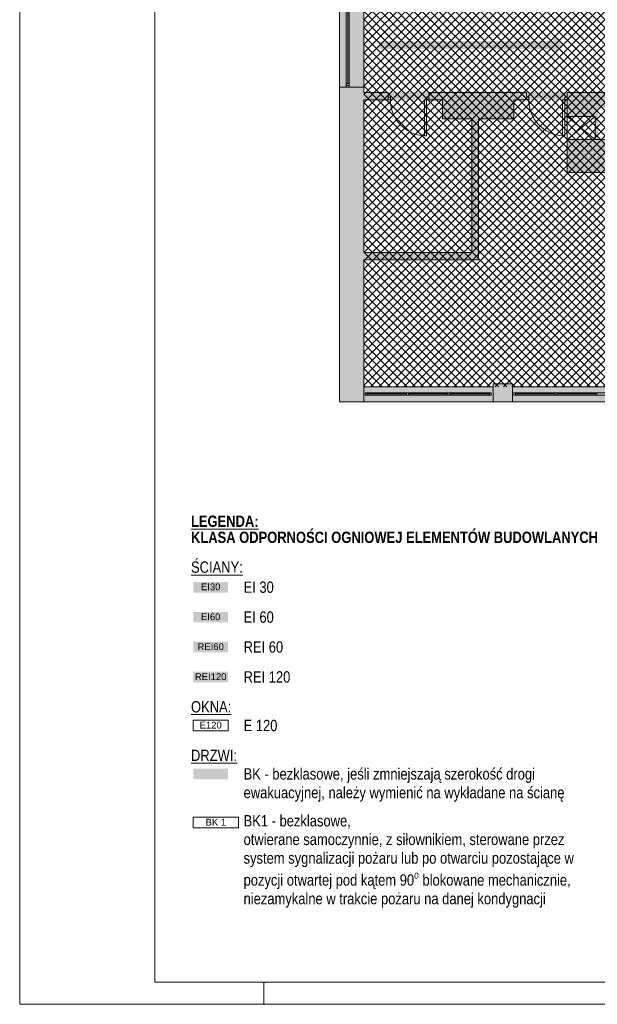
# Paper-space layout 'AP-06 STREFY POŻAROWE I EWAKUACJA - PIĘTRO 4' of a CAD drawing. Header units: millimetres. Extents: x 0 to 594, y 0 to 450.
# Tile 1 of 14: x 0 to 128, y 0 to 218. Entities that reach past the tile are written whole.
import ezdxf
from ezdxf.xclip import XClip

# ---------------------------------------------------------------- set-up
doc = ezdxf.new("R2010")
doc.units = ezdxf.units.MM
doc.header["$MEASUREMENT"] = 0
doc.header["$XCLIPFRAME"] = 0
for name, color, linetype, lineweight in [('A_Arkusz_Nr_pióra__1', 7, 'Continuous', 20), ('A_niewidoczne_Nr_pióra__1', 7, 'Continuous', 20), ('A_podkład_Nr_pióra__2', 8, 'Continuous', 13), ('A_ppoż proj_Nr_pióra__1', 7, 'Continuous', 20), ('A_ppoż proj_Nr_pióra__3', 30, 'Continuous', 13), ('A_ppoż proj_Nr_pióra__4', 94, 'Continuous', 18), ('A_ppoż proj_Nr_pióra__81', 2, 'Continuous', 5)]:
    doc.layers.add(name, color=color, linetype=linetype, lineweight=lineweight)
for name, color, linetype, lineweight, true_color in [('A_Arkusz_Nr_pióra__237', 7, 'Continuous', 5, 0x343434), ('A_podkład_Nr_pióra__254', 7, 'Continuous', 5, 0xfdfdfd), ('A_ppoż proj_Nr_pióra__104', 7, 'Continuous', 5, 0x006532), ('A_ppoż proj_Nr_pióra__70', 7, 'Continuous', 5, 0x65fe00), ('A_ppoż proj_Nr_pióra__71', 7, 'Continuous', 5, 0xcbfe65)]:
    doc.layers.add(name, color=color, linetype=linetype, lineweight=lineweight, true_color=true_color)
doc.layers.add('A_podrys', color=7, linetype='Continuous')
doc.styles.add('STYL_AUTOMATYCZNY_1', font='arial.ttf')
doc.styles.add('STYL_AUTOMATYCZNY_2', font='ARIALN.TTF')
doc.styles.add('STYL_AUTOMATYCZNY_5', font='ARIALN.TTF')

# ---------------------------------------------------------------- blocks, each defined once
blk = doc.blocks.new('Rysunek_1_1', base_point=(-1569.28, -182.96))
at = {"layer": 'A_podkład_Nr_pióra__254', "linetype": 'Continuous', "lineweight": 5, "true_color": 0xfdfdfd}
h = blk.add_hatch(color=7, dxfattribs=at)
h.paths.add_polyline_path([(70.72, 133.27), (538.72, 133.27), (538.72, 227.67), (538.22, 227.67), (538.22, 260.47), (538.72, 260.47), (538.72, 355.07), (196.42, 355.07), (196.42, 351.77), (204.02, 351.77), (204.02, 286.92), (204.02, 266.67), (203.62, 266.67), (203.62, 264.22), (204.62, 264.22), (204.62, 265.67), (215.32, 265.67), (215.32, 201.67), (147.32, 201.68), (147.32, 201.67), (147.32, 201.07), (147.82, 201.07), (147.82, 200.47), (149.42, 200.47), (149.42, 195.27), (159.52, 195.27), (159.52, 182.67), (140.62, 182.67), (140.62, 186.57), (141.82, 186.57), (141.82, 194.17), (137.82, 194.17), (137.82, 191.27), (127.92, 191.27), (127.92, 198.27), (130.02, 198.27), (130.02, 200.47), (139.82, 200.47), (139.82, 201.07), (140.32, 201.07), (140.32, 201.67), (140.82, 201.67), (140.82, 201.69), (76.12, 201.7), (76.12, 224.57), (105.52, 224.57), (105.52, 221.77), (121.07, 221.77), (121.07, 224.57), (123.37, 224.57), (123.37, 226.47), (138.14, 226.47), (138.14, 223.24), (144.25, 223.24), (144.25, 229.27), (165.92, 229.27), (165.92, 221.97), (169.52, 221.97), (169.52, 265.13), (170.37, 265.13), (170.37, 265.82), (170.37, 286.07), (174.22, 286.07), (174.22, 351.07), (175.42, 351.07), (175.42, 355.07), (70.72, 355.07)])
h.paths.add_polyline_path([(76.12, 266.97), (76.12, 293.47), (99.7, 293.47), (99.7, 266.97)], flags=0)
h.paths.add_polyline_path([(76.12, 351.77), (104.72, 351.77), (104.72, 351.07), (109.42, 351.07), (109.42, 351.77), (138.02, 351.77), (138.02, 301.57), (135.32, 301.57), (135.32, 293.47), (169.82, 293.47), (169.82, 288.63), (168.87, 288.63), (168.87, 283.22), (169.82, 283.22), (169.82, 268.82), (168.87, 268.82), (168.87, 266.67), (166.02, 266.67), (166.02, 259.57), (141.69, 259.57), (141.69, 264.77), (137.83, 264.77), (137.83, 264.27), (137.83, 261.87), (123.02, 261.87), (123.02, 264.27), (120.82, 264.27), (120.82, 264.77), (120.82, 293.47), (121.22, 293.47), (121.22, 295.17), (121.22, 301.87), (93.82, 301.87), (93.82, 295.17), (76.12, 295.17)], flags=0)
h.paths.add_polyline_path([(76.12, 166.27), (76.12, 200.07), (82.02, 200.07), (90.02, 200.07), (93.52, 200.07), (93.52, 195.87), (100.02, 195.87), (100.02, 166.27)], flags=0)
h.paths.add_polyline_path([(76.12, 136.57), (76.12, 164.67), (101.52, 164.67), (101.52, 195.87), (109.32, 195.87), (109.32, 200.07), (112.62, 200.07), (120.62, 200.07), (121.12, 200.07), (121.12, 196.37), (127.32, 196.37), (127.32, 191.27), (121.12, 191.27), (121.12, 183.97), (137.82, 183.97), (137.82, 137.27), (137.62, 137.27), (137.62, 136.57), (109.02, 136.57), (109.02, 137.27), (104.72, 137.27), (104.72, 136.57)], flags=0)
h.paths.add_polyline_path([(119.92, 266.97), (101.08, 266.97), (101.08, 293.47), (119.92, 293.47), (119.92, 281.57), (119.92, 271.57)], flags=0)
h.paths.add_polyline_path([(140.02, 341.47), (142.12, 341.47), (142.12, 351.07), (142.52, 351.07), (142.52, 351.77), (171.12, 351.77), (171.12, 351.07), (172.12, 351.07), (172.12, 325.27), (172.12, 316.27), (172.12, 300.87), (168.72, 300.87), (168.72, 295.17), (155.22, 295.17), (155.22, 302.87), (140.22, 302.87), (140.22, 326.67), (140.02, 326.67)], flags=0)
h.paths.add_polyline_path([(140.62, 181.67), (147.02, 181.67), (147.02, 178.67), (160.72, 178.67), (160.72, 200.07), (169.32, 200.07), (169.32, 196.07), (171.92, 196.07), (171.92, 178.37), (163.92, 178.37), (163.92, 177.87), (163.93, 177.87), (171.92, 177.87), (171.92, 178.37), (172.52, 178.37), (172.52, 178.87), (173.52, 178.87), (173.52, 200.07), (178.22, 200.07), (186.22, 200.07), (187.52, 200.07), (187.52, 195.67), (188.02, 195.67), (188.02, 195.17), (188.62, 195.17), (188.62, 200.07), (198.62, 200.07), (198.62, 195.77), (203.62, 195.77), (203.62, 182.37), (188.62, 182.37), (188.62, 188.17), (195.62, 188.17), (195.62, 188.67), (195.6, 188.67), (188.62, 188.67), (188.62, 188.17), (188.02, 188.17), (188.02, 187.67), (187.52, 187.67), (187.52, 181.27), (203.62, 181.27), (203.62, 137.27), (203.52, 137.27), (203.52, 136.57), (174.92, 136.57), (174.92, 137.27), (173.52, 137.27), (173.52, 169.87), (172.52, 169.87), (172.52, 170.37), (171.92, 170.37), (171.92, 137.27), (170.52, 137.27), (170.52, 136.57), (141.92, 136.57), (141.92, 137.27), (141.62, 137.27), (141.62, 145.07), (140.62, 145.07)], flags=0)
h.paths.add_polyline_path([(204.57, 286.87), (246.22, 286.87), (272.92, 286.87), (297.52, 286.87), (372.42, 286.87), (374.38, 286.87), (401.12, 286.87), (505.52, 286.87), (534.02, 286.87), (534.02, 263.67), (505.52, 263.67), (505.52, 266.27), (486.42, 266.27), (486.42, 262.37), (471.82, 262.37), (471.82, 266.27), (471.82, 266.77), (401.12, 266.77), (401.12, 221.77), (471.85, 221.77), (471.85, 225.77), (486.62, 225.77), (486.62, 221.77), (505.02, 221.77), (505.02, 224.47), (534.02, 224.47), (534.02, 201.67), (505.02, 201.67), (401.12, 201.67), (372.42, 201.67), (294.89, 201.67), (215.87, 201.67), (215.87, 222.07), (246.22, 222.07), (246.22, 222.87), (249.27, 222.87), (249.27, 224.47), (297.42, 224.47), (297.42, 221.77), (372.42, 221.77), (372.42, 228.62), (371.62, 228.62), (371.62, 228.17), (370.52, 228.17), (370.52, 225.47), (366.22, 225.47), (366.22, 223.57), (348.82, 223.57), (348.82, 227.07), (345.62, 227.07), (345.62, 233.17), (360.32, 233.17), (360.32, 240.77), (370.52, 240.77), (370.52, 236.07), (371.62, 236.07), (371.62, 235.62), (372.42, 235.62), (372.42, 248.62), (371.62, 248.62), (371.62, 248.17), (370.52, 248.17), (370.52, 241.97), (364.12, 241.97), (364.12, 244.77), (359.12, 244.77), (359.12, 234.77), (345.62, 234.77), (345.62, 261.77), (370.52, 261.77), (370.52, 257.07), (371.62, 257.07), (371.62, 256.62), (372.42, 256.62), (372.42, 266.97), (370.22, 266.97), (370.22, 266.17), (370.52, 266.17), (370.52, 262.67), (360.92, 262.67), (360.92, 266.17), (361.22, 266.17), (361.22, 266.97), (297.52, 266.97), (297.52, 266.33), (297.52, 264.17), (273.42, 264.17), (249.28, 264.17), (249.28, 266.33), (246.22, 266.33), (246.22, 266.67), (204.57, 266.67)], flags=0)
h.paths.add_polyline_path([(207.42, 145.27), (205.12, 145.27), (205.12, 187.17), (207.42, 187.17), (207.42, 195.77), (220.52, 195.77), (220.52, 201.12), (236.52, 201.12), (236.52, 195.67), (237.62, 195.67), (237.62, 145.27), (237.62, 137.27), (236.42, 137.27), (236.42, 136.57), (207.82, 136.57), (207.82, 137.27), (207.42, 137.27)], flags=0)
h.paths.add_polyline_path([(208.12, 288.57), (205.92, 288.57), (205.92, 294.97), (208.02, 294.97), (208.02, 301.67), (205.92, 301.67), (205.92, 343.57), (208.02, 343.57), (208.02, 351.07), (208.32, 351.07), (208.32, 351.77), (236.92, 351.77), (236.92, 351.07), (237.92, 351.07), (239.42, 351.07), (240.82, 351.07), (240.82, 351.77), (269.42, 351.77), (269.42, 351.07), (270.02, 351.07), (270.02, 343.07), (270.52, 343.07), (270.52, 321.97), (264.33, 321.97), (263.83, 321.97), (263.83, 321.37), (263.33, 321.37), (263.33, 311.38), (263.33, 311.37), (263.83, 311.37), (263.83, 321.37), (264.33, 321.37), (264.33, 320.47), (270.52, 320.47), (270.52, 301.67), (270.02, 301.67), (270.02, 294.87), (271.22, 294.87), (271.22, 288.57), (270.82, 288.57), (259.22, 288.57), (259.22, 292.87), (239.42, 292.87), (239.42, 320.47), (253.33, 320.47), (253.33, 321.37), (253.83, 321.37), (253.83, 321.97), (253.33, 321.97), (237.92, 321.97), (237.92, 292.87), (218.62, 292.87), (218.62, 288.57), (218.12, 288.57)], flags=0)
h.paths.add_polyline_path([(240.82, 137.27), (239.32, 137.27), (239.32, 195.67), (258.82, 195.67), (258.82, 199.77), (259.12, 199.77, 0.399638), (268.62, 189.78), (268.62, 189.77), (269.12, 189.77), (269.12, 199.77), (270.72, 199.77), (270.72, 193.97), (269.87, 193.97), (269.87, 187.17), (270.32, 187.17), (270.32, 145.27), (269.92, 145.27), (269.92, 137.27), (269.42, 137.27), (269.42, 136.57), (240.82, 136.57)], flags=0)
h.paths.add_polyline_path([(272.42, 199.87), (273.12, 199.87), (273.12, 196.57), (273.62, 196.57), (273.62, 196.61, 0.370334), (276.42, 199.87, 0.395307), (283.62, 192.19), (283.62, 192.17), (284.12, 192.17), (284.12, 199.87), (284.32, 199.87), (284.32, 195.67), (303.92, 195.67), (303.92, 137.27), (302.72, 137.27), (302.72, 136.57), (274.12, 136.57), (274.12, 137.27), (273.52, 137.27), (273.52, 145.27), (273.02, 145.27), (273.02, 187.17), (273.47, 187.17), (273.47, 193.97), (272.42, 193.97)], flags=0)
h.paths.add_polyline_path([(272.92, 294.87), (273.92, 294.87), (273.92, 301.67), (273.52, 301.67), (273.52, 343.07), (273.92, 343.07), (273.92, 351.07), (274.22, 351.07), (274.22, 351.77), (302.82, 351.77), (302.82, 351.07), (304.32, 351.07), (304.32, 292.87), (284.52, 292.87), (284.52, 288.57), (284.32, 288.57), (276.62, 288.57), (273.32, 288.57), (272.92, 288.57)], flags=0)
h.paths.add_polyline_path([(304.17, 223.57), (299.02, 223.57), (299.02, 243.87), (304.32, 243.87), (324.42, 243.87), (344.02, 243.87), (344.02, 228.97), (336.12, 228.97), (336.12, 226.37), (330.52, 226.37), (330.52, 223.57), (314.17, 223.57), (304.67, 223.57), (304.67, 233.56), (304.67, 233.57), (304.17, 233.57)], flags=0)
h.paths.add_polyline_path([(299.02, 244.77), (299.02, 265.17), (305.12, 265.17), (305.12, 255.17), (305.62, 255.17), (305.62, 255.18), (305.62, 265.17), (315.12, 265.17), (327.32, 265.17), (327.32, 261.77), (336.12, 261.77), (336.12, 258.98), (344.02, 258.98), (344.02, 249.37), (341.92, 249.37), (341.92, 245.47), (324.42, 245.47), (324.42, 244.77), (322.32, 244.77), (304.32, 244.77)], flags=0)
h.paths.add_polyline_path([(307.12, 137.27), (305.72, 137.27), (305.72, 195.67), (325.32, 195.67), (325.32, 199.87), (325.72, 199.87), (336.72, 199.87), (337.02, 199.87), (337.02, 193.97), (336.02, 193.97), (336.02, 187.17), (336.42, 187.17), (336.42, 145.27), (336.02, 145.27), (336.02, 137.27), (335.72, 137.27), (335.72, 136.57), (307.12, 136.57)], flags=0)
h.paths.add_polyline_path([(305.82, 292.87), (305.82, 351.07), (307.12, 351.07), (307.12, 351.77), (335.72, 351.77), (335.72, 351.07), (336.12, 351.07), (336.12, 343.57), (336.72, 343.57), (336.72, 301.67), (336.12, 301.67), (336.12, 294.87), (337.12, 294.87), (337.12, 288.57), (336.82, 288.57), (333.52, 288.57), (325.82, 288.57), (325.62, 288.57), (325.62, 292.87)], flags=0)
h.paths.add_polyline_path([(338.52, 193.97), (338.52, 199.87), (339.32, 199.87), (342.62, 199.87), (350.32, 199.87), (350.92, 199.87), (350.92, 195.57), (369.82, 195.57), (369.82, 137.27), (368.42, 137.27), (368.42, 136.57), (339.82, 136.57), (339.82, 137.27), (339.62, 137.27), (339.62, 145.27), (339.12, 145.27), (339.12, 187.17), (339.62, 187.17), (339.62, 193.97)], flags=0)
h.paths.add_polyline_path([(338.92, 288.57), (338.92, 294.87), (339.92, 294.87), (339.92, 301.67), (339.52, 301.67), (339.52, 343.57), (339.92, 343.57), (339.92, 351.07), (340.22, 351.07), (340.22, 351.77), (368.82, 351.77), (368.82, 351.07), (370.42, 351.07), (370.42, 292.87), (350.62, 292.87), (350.62, 288.57), (350.22, 288.57), (339.22, 288.57)], flags=0)
h.paths.add_polyline_path([(385.22, 175.97), (371.52, 175.97), (371.52, 195.67), (385.22, 195.67), (385.22, 187.07), (385.32, 187.07), (385.32, 186.57), (386.12, 186.57), (386.12, 195.67), (390.92, 195.67), (390.92, 199.87), (391.92, 199.87), (401.82, 199.87), (403.12, 199.87), (403.12, 193.67), (401.82, 193.67), (401.82, 189.87), (401.82, 186.87), (402.92, 186.87), (402.92, 175.97), (402.22, 175.97), (402.22, 175.77), (401.72, 175.77), (401.72, 174.97), (401.22, 174.97), (401.22, 164.98), (401.22, 164.97), (401.72, 164.97), (401.72, 174.97), (402.92, 174.97), (402.92, 145.27), (401.82, 145.27), (401.82, 137.27), (401.52, 137.27), (401.52, 136.57), (372.92, 136.57), (372.92, 137.27), (371.52, 137.27), (371.52, 174.97), (386.12, 174.97), (386.12, 179.27), (390.22, 179.27), (390.22, 174.97), (391.72, 174.97), (391.72, 175.77), (391.22, 175.77), (391.22, 175.97), (390.82, 175.97), (390.82, 179.87), (386.12, 179.87), (386.12, 180.57), (392.12, 180.57), (392.12, 181.07), (392.1, 181.07), (386.12, 181.07), (386.12, 180.57), (385.32, 180.57), (385.32, 180.07), (385.22, 180.07)], flags=0)
h.paths.add_polyline_path([(372.02, 338.67), (373.46, 338.67), (373.46, 339.67), (390.87, 339.67), (390.92, 339.67), (390.92, 340.92), (391.42, 340.92, 0.034086), (391.5, 339.67), (400.62, 339.67), (400.62, 340.92), (401.12, 340.92), (401.12, 339.67), (401.92, 339.67), (401.92, 287.67), (401.42, 287.67), (393.12, 287.67), (372.02, 287.67)], flags=0)
h.paths.add_polyline_path([(402.92, 260.07), (405.92, 260.07), (405.92, 265.07), (416.92, 265.07), (420.1, 265.07), (420.92, 265.07), (431.42, 265.07), (431.42, 262.27), (437.52, 262.27), (437.52, 259.57), (448.12, 259.57), (448.12, 229.07), (436.32, 229.07), (436.32, 223.47), (420.62, 223.47), (416.92, 223.47), (405.92, 223.47), (405.92, 228.57), (402.92, 228.57)], flags=0)
h.paths.add_polyline_path([(403.72, 301.57), (403.72, 339.67), (405.82, 339.67), (405.82, 351.07), (406.32, 351.07), (406.32, 351.77), (434.92, 351.77), (434.92, 351.07), (436.12, 351.07), (436.12, 292.87), (416.82, 292.87), (416.82, 288.57), (416.52, 288.57), (403.72, 288.57), (403.72, 294.77), (405.72, 294.77), (405.72, 301.57)], flags=0)
h.paths.add_polyline_path([(405.82, 145.27), (404.72, 145.27), (404.72, 186.87), (405.62, 186.87), (405.62, 193.67), (404.82, 193.67), (404.82, 199.87), (405.12, 199.87), (408.42, 199.87), (416.12, 199.87), (416.42, 199.87), (416.42, 195.67), (435.62, 195.67), (435.62, 137.27), (434.42, 137.27), (434.42, 136.57), (405.82, 136.57)], flags=0)
h.paths.add_polyline_path([(437.22, 137.27), (437.22, 195.67), (456.62, 195.67), (456.62, 199.87), (467.82, 199.87), (468.92, 199.87), (468.92, 193.67), (467.82, 193.67), (467.82, 186.87), (468.92, 186.87), (468.92, 145.07), (468.02, 145.07), (468.02, 137.27), (467.42, 137.27), (467.42, 136.57), (438.82, 136.57), (438.82, 137.27)], flags=0)
h.paths.add_polyline_path([(437.82, 351.07), (439.02, 351.07), (439.02, 351.77), (467.62, 351.77), (467.62, 351.07), (467.92, 351.07), (467.92, 343.27), (469.02, 343.27), (469.02, 301.57), (467.92, 301.57), (467.92, 294.77), (469.02, 294.77), (469.02, 288.67), (468.82, 288.67), (468.52, 288.67), (465.22, 288.67), (457.52, 288.67), (457.22, 288.67), (457.22, 292.87), (437.82, 292.87)], flags=0)
h.paths.add_polyline_path([(450.32, 248.27), (450.32, 265.07), (459.22, 265.07), (467.72, 265.07), (467.72, 244.57), (454.02, 244.57), (454.02, 248.27)], flags=0)
h.paths.add_polyline_path([(450.32, 223.47), (450.32, 243.57), (467.72, 243.57), (467.72, 223.47), (460.22, 223.47)], flags=0)
h.paths.add_polyline_path([(470.52, 145.07), (470.52, 186.87), (471.62, 186.87), (471.62, 193.67), (470.52, 193.67), (470.52, 199.87), (471.72, 199.87), (481.72, 199.87), (482.22, 199.87), (482.22, 195.67), (501.62, 195.67), (501.62, 137.27), (500.42, 137.27), (500.42, 136.57), (471.82, 136.57), (471.82, 145.07)], flags=0)
h.paths.add_polyline_path([(470.92, 288.67), (470.72, 288.67), (470.72, 294.77), (471.72, 294.77), (471.72, 301.57), (470.72, 301.57), (470.72, 343.27), (471.72, 343.27), (471.72, 351.07), (471.92, 351.07), (471.92, 351.77), (500.52, 351.77), (500.52, 351.07), (502.02, 351.07), (502.02, 293.07), (482.22, 293.07), (482.22, 288.67), (474.22, 288.67), (473.06, 288.67)], flags=0)
h.paths.add_polyline_path([(519.92, 182.77), (503.22, 182.77), (503.22, 195.67), (512.12, 195.67), (512.12, 199.87), (512.62, 199.87), (519.62, 199.87), (519.92, 199.87)], flags=0)
h.paths.add_polyline_path([(503.22, 166.27), (503.22, 178.37), (513.92, 178.37), (513.92, 181.47), (521.22, 181.47), (521.22, 199.87), (521.92, 199.87), (531.92, 199.87), (533.32, 199.87), (533.32, 136.57), (504.72, 136.57), (504.72, 137.27), (503.22, 137.27), (503.22, 159.77), (508.32, 159.77), (508.32, 166.27)], flags=0)
h.paths.add_polyline_path([(508.52, 333.47), (503.62, 333.47), (503.62, 351.07), (504.72, 351.07), (504.72, 351.77), (533.32, 351.77), (533.32, 288.67), (520.77, 288.67), (516.47, 288.67), (512.32, 288.67), (512.32, 294.47), (505.62, 294.47), (505.62, 306.27), (519.82, 306.27), (519.82, 310.17), (503.62, 310.17), (503.62, 328.07), (508.52, 328.07), (520.52, 328.07), (520.52, 329.07), (508.52, 329.07)], flags=0)
at = {"layer": 'A_ppoż proj_Nr_pióra__104', "linetype": 'Continuous', "lineweight": 5, "true_color": 0x006532}
blk.add_hatch(color=128, dxfattribs=at).paths.add_polyline_path([(79.55, 211.32), (118.11, 211.32), (118.11, 209.55), (119.91, 212.17), (118.11, 214.78), (118.11, 213.02), (79.55, 213.02)])
at = {"layer": 'A_ppoż proj_Nr_pióra__71', "linetype": 'Continuous', "lineweight": 5, "true_color": 0xcbfe65}
h = blk.add_hatch(dxfattribs=at)
h.set_pattern_fill('bloczki_betonowe_0001', color=71, style=0, pattern_type=2)
h.set_pattern_definition([(45, (-1569.2778, -182.9554), (-0.9192388, 0.9192388), []), (135, (-1569.2778, -182.9554), (0.9192388, 0.9192388), [])])
h.paths.add_polyline_path([(76.12, 226.47), (76.12, 136.57), (203.62, 136.57), (203.62, 201.67), (215.32, 201.67), (215.32, 265.67), (204.02, 265.67), (204.02, 355.07), (211.17, 355.07), (211.17, 439.37), (175.45, 439.37), (175.45, 351.77), (76.12, 351.77), (76.12, 261.87), (141.69, 261.87), (141.69, 259.57), (169.52, 259.57), (169.52, 229.27), (144.25, 229.27), (144.25, 226.47)])
at = {"layer": 'A_ppoż proj_Nr_pióra__81', "linetype": 'Continuous', "lineweight": 0, "true_color": 0x3f3f00}
blk.add_hatch(color=48, dxfattribs=at).paths.add_polyline_path([(70.72, 201.7), (70.72, 200.07), (203.62, 200.07), (203.62, 201.7)])
at = {"layer": 'A_podkład_Nr_pióra__2', "color": 8, "linetype": 'Continuous', "lineweight": 13}
for p, q in [((70.72, 228.02), (70.72, 133.27)), ((76.12, 201.7), (76.12, 224.57)), ((72.22, 202.87), (72.22, 220.37)), ((72.9, 220.37), (72.9, 202.87)), ((72.56, 219.57), (72.56, 203.67)), ((76.12, 202.87), (70.72, 202.87)), ((72.9, 203.67), (72.22, 203.67)), ((72.22, 203.27), (72.9, 203.27)), ((81.52, 201.67), (76.12, 201.67)), ((81.52, 201.67), (81.52, 200.07)), ((82.02, 200.67), (81.52, 200.67)), ((82.02, 200.07), (82.02, 200.67)), ((90.02, 192.07), (90.02, 200.67)), ((90.02, 200.67), (90.52, 200.67)), ((90.52, 201.67), (90.52, 200.07)), ((112.12, 201.67), (90.52, 201.67)), ((112.12, 201.67), (112.12, 200.07)), ((112.62, 200.67), (112.12, 200.67)), ((112.62, 200.07), (112.62, 200.67)), ((120.62, 192.07), (120.62, 200.67)), ((120.62, 200.67), (121.12, 200.67)), ((140.82, 201.67), (121.12, 201.67)), ((121.12, 183.97), (121.12, 201.67)), ((76.12, 200.07), (82.02, 200.07)), ((76.12, 166.27), (76.12, 200.07)), ((93.52, 200.07), (89.52, 200.07)), ((89.52, 200.07), (89.52, 192.07)), ((93.52, 200.07), (93.52, 195.87)), ((109.32, 200.07), (112.62, 200.07)), ((109.32, 195.87), (109.32, 200.07)), ((121.12, 200.07), (120.12, 200.07)), ((120.12, 200.07), (120.12, 192.07)), ((121.12, 196.37), (127.32, 196.37)), ((121.12, 196.37), (127.32, 191.27)), ((121.12, 191.27), (127.32, 196.37)), ((127.32, 196.37), (127.32, 191.27)), ((93.52, 195.87), (100.02, 195.87)), ((100.02, 195.87), (100.02, 166.27)), ((101.52, 195.87), (109.32, 195.87)), ((101.52, 164.67), (101.52, 195.87)), ((90.02, 192.07), (89.52, 192.07)), ((120.62, 192.07), (120.12, 192.07)), ((137.82, 191.27), (121.12, 191.27)), ((121.12, 183.97), (137.82, 183.97)), ((100.02, 166.27), (76.12, 166.27)), ((76.12, 164.67), (76.12, 133.27)), ((76.12, 164.67), (101.52, 164.67)), ((109.02, 137.27), (104.72, 137.27)), ((104.72, 137.27), (104.72, 133.27)), ((109.02, 133.27), (109.02, 137.27)), ((104.72, 136.57), (76.12, 136.57)), ((76.42, 135.27), (104.32, 135.27)), ((76.42, 134.77), (76.42, 135.27)), ((76.82, 134.77), (76.82, 135.27)), ((85.59, 134.77), (85.59, 135.27)), ((85.99, 134.77), (85.99, 135.27)), ((94.75, 134.77), (94.75, 135.27)), ((95.15, 134.77), (95.15, 135.27)), ((103.92, 134.77), (103.92, 135.27)), ((104.32, 135.27), (104.32, 134.77)), ((137.62, 136.57), (109.02, 136.57)), ((109.32, 135.27), (137.22, 135.27)), ((109.32, 134.77), (109.32, 135.27)), ((109.72, 134.77), (109.72, 135.27)), ((118.49, 134.77), (118.49, 135.27)), ((118.89, 134.77), (118.89, 135.27)), ((127.65, 134.77), (127.65, 135.27)), ((70.72, 133.27), (538.72, 133.27)), ((104.32, 134.77), (76.42, 134.77)), ((76.82, 135.02), (85.59, 135.02)), ((85.99, 135.02), (94.75, 135.02)), ((95.15, 135.02), (103.92, 135.02)), ((137.22, 134.77), (109.32, 134.77)), ((109.72, 135.02), (118.49, 135.02)), ((118.89, 135.02), (127.65, 135.02))]:
    blk.add_line(p, q, dxfattribs=at)
for centre in [(90.02, 200.07), (120.62, 200.07)]:
    blk.add_arc(centre, 8, 180, 266.8198, dxfattribs=at)

psp = doc.layouts.new('AP-06 STREFY POŻAROWE I EWAKUACJA - PIĘTRO 4')

# ---------------------------------------------------------------- hatches: boundary and pattern name
at = {"layer": 'A_ppoż proj_Nr_pióra__3', "linetype": 'Continuous', "lineweight": 0, "true_color": 0x3f2000}
psp.add_hatch(color=38, dxfattribs=at).paths.add_polyline_path([(38.4, 71.22), (46.1, 71.22), (46.1, 73.58), (38.4, 73.58)])
at = {"layer": 'A_ppoż proj_Nr_pióra__4', "linetype": 'Continuous', "lineweight": 0, "true_color": 0x002000}
psp.add_hatch(color=98, dxfattribs=at).paths.add_polyline_path([(38.4, 77.84), (46.1, 77.84), (46.1, 80.2), (38.4, 80.2)])
at = {"layer": 'A_ppoż proj_Nr_pióra__70', "linetype": 'Continuous', "lineweight": 0, "true_color": 0x193f00}
psp.add_hatch(color=88, dxfattribs=at).paths.add_polyline_path([(38.4, 84.46), (46.1, 84.46), (46.1, 86.81), (38.4, 86.81)])
at = {"layer": 'A_ppoż proj_Nr_pióra__81', "linetype": 'Continuous', "lineweight": 0, "true_color": 0x3f3f00}
for points in [[(38.4, 91.07), (46.1, 91.07), (46.1, 93.43), (38.4, 93.43)], [(38.4, 49.75), (46.1, 49.75), (46.1, 52.11), (38.4, 52.11)]]:
    psp.add_hatch(color=48, dxfattribs=at).paths.add_polyline_path(points)

# ---------------------------------------------------------------- linework, layer by layer
at = {"layer": 'A_Arkusz_Nr_pióra__1', "color": 7, "linetype": 'Continuous', "lineweight": 20}
for p in [(29.9, 445.1), (589.1, 4.9)]:
    psp.add_line(p, (29.9, 4.9), dxfattribs=at)
at = {"layer": 'A_Arkusz_Nr_pióra__1', "color": 7, "linetype": 'Continuous', "lineweight": 20, "flags": 128}
psp.add_lwpolyline([(0, 450), (594, 450), (594, 0), (0, 0)], close=True, dxfattribs=at)
at = {"layer": 'A_Arkusz_Nr_pióra__237', "color": 250, "linetype": 'Continuous', "lineweight": 5, "true_color": 0x343434}
psp.add_line((54, 0), (54, 4.9), dxfattribs=at)
at = {"layer": 'A_ppoż proj_Nr_pióra__1', "color": 7, "linetype": 'Continuous', "lineweight": 20, "flags": 128}
for points in [[(38.4, 62.84), (46.1, 62.84), (46.1, 60.49), (38.4, 60.49)], [(38.4, 41.37), (48.38, 41.37), (48.38, 39.02), (38.4, 39.02)]]:
    psp.add_lwpolyline(points, close=True, dxfattribs=at)

# ---------------------------------------------------------------- block references
at = {"layer": 'A_podrys', "color": 37, "linetype": 'Continuous', "lineweight": 5, "true_color": 0x656532}
ref = psp.add_blockref('Rysunek_1_1', (-1569.28, -182.96), dxfattribs=at)
XClip(ref).set_block_clipping_path([(43.9656447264, 81.2139465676), (557.3639112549, 445.1)])

# ---------------------------------------------------------------- texts
at = {"layer": 'A_niewidoczne_Nr_pióra__1', "color": 7, "linetype": 'Continuous', "lineweight": 20, "insert": (37.9, 105.06), "char_height": 2.5, "attachment_point": 4, "line_spacing_factor": 0.854756, "style": 'STYL_AUTOMATYCZNY_5'}
psp.add_mtext('\\A1;{\\pql;\\fArial Narrow|b1|i0|c238|p0;\\L\\W1.000000;\\LLEGENDA:\\P\\pql;\\fArial Narrow|b1|i0|c238|p0;\\l\\W1.000000;\\lKLASA ODPORNOŚCI OGNIOWEJ ELEMENTÓW BUDOWLANYCH}', dxfattribs=at)
at = {"layer": 'A_niewidoczne_Nr_pióra__1', "color": 7, "linetype": 'Continuous', "lineweight": 20, "char_height": 2.5, "attachment_point": 4, "style": 'STYL_AUTOMATYCZNY_2'}
for s, insert in [('\\A1;{\\pql;\\fArial Narrow|b0|i0|c238|p0;\\L\\W1.000000;\\LŚCIANY:}', (37.9, 96.69)), ('\\A1;{\\pql;\\fArial Narrow|b0|i0|c238|p0;\\W1.000000;EI 30}', (49.53, 92.25)), ('\\A1;{\\pql;\\fArial Narrow|b0|i0|c238|p0;\\W1.000000;EI 60}', (49.53, 85.63)), ('\\A1;{\\pql;\\fArial Narrow|b0|i0|c238|p0;\\W1.000000;REI 60}', (49.53, 79.02)), ('\\A1;{\\pql;\\fArial Narrow|b0|i0|c238|p0;\\W1.000000;REI 120}', (49.53, 72.4)), ('\\A1;{\\pql;\\fArial Narrow|b0|i0|c238|p0;\\L\\W1.000000;\\LOKNA:}', (37.9, 65.8)), ('\\A1;{\\pql;\\fArial Narrow|b0|i0|c238|p0;\\W1.000000;E 120}', (49.53, 61.66)), ('\\A1;{\\pql;\\fArial Narrow|b0|i0|c238|p0;\\L\\W1.000000;\\LDRZWI:}', (37.9, 55.06))]:
    psp.add_mtext(s, dxfattribs=dict(at, insert=insert))
at = {"layer": 'A_niewidoczne_Nr_pióra__1', "color": 7, "linetype": 'Continuous', "lineweight": 20, "char_height": 2.5, "width": 79.714, "attachment_point": 4, "style": 'STYL_AUTOMATYCZNY_2'}
for s, insert, line_spacing_factor in [('\\A1;{\\pql;\\fArial Narrow|b0|i0|c238|p0;\\W1.000000;BK - bezklasowe, jeśli zmniejszają szerokość drogi ewakuacyjnej, należy wymienić na wykładane na ścianę}', (49.53, 48.52), 0.992932), ('\\A1;{\\pql;\\fArial Narrow|b0|i0|c238|p0;\\W1.000000;BK1 - bezklasowe,\\P\\pql;\\fArial Narrow|b0|i0|c238|p0;\\W1.000000;otwierane samoczynnie, z siłownikiem, sterowane przez system sygnalizacji pożaru lub po otwarciu pozostające w pozycji otwartej pod kątem 90\\fArial Narrow|b0|i0|c238|p0;\\W1.000000;\\A1{\\H.66x;\\So^  ;}\\fArial Narrow|b0|i0|c238|p0;\\W1.000000; blokowane mechanicznie, niezamykalne w trakcie pożaru na danej kondygnacji}', (49.53, 31.61), 0.989796)]:
    psp.add_mtext(s, dxfattribs=dict(at, insert=insert, line_spacing_factor=line_spacing_factor))
at = {"layer": 'A_ppoż proj_Nr_pióra__1', "color": 7, "linetype": 'Continuous', "lineweight": 20, "char_height": 1.5, "attachment_point": 5, "style": 'STYL_AUTOMATYCZNY_1'}
for s, insert in [('\\A1;{\\pqc;\\fArial|b0|i0|c238|p0;\\W1.000000;EI30}', (42.25, 92.33)), ('\\A1;{\\pqc;\\fArial|b0|i0|c238|p0;\\W1.000000;EI60}', (42.25, 85.71)), ('\\A1;{\\pqc;\\fArial|b0|i0|c238|p0;\\W1.000000;REI60}', (42.25, 79.09)), ('\\A1;{\\pqc;\\fArial|b0|i0|c238|p0;\\W1.000000;REI120}', (42.25, 72.47)), ('\\A1;{\\pqc;\\fArial|b0|i0|c238|p0;\\W1.000000;E120}', (42.25, 61.74)), ('\\A1;{\\pqc;\\fArial|b0|i0|c238|p0;\\W1.000000;BK 1}', (43.39, 40.28))]:
    psp.add_mtext(s, dxfattribs=dict(at, insert=insert))

doc.saveas('drawing.dxf')
